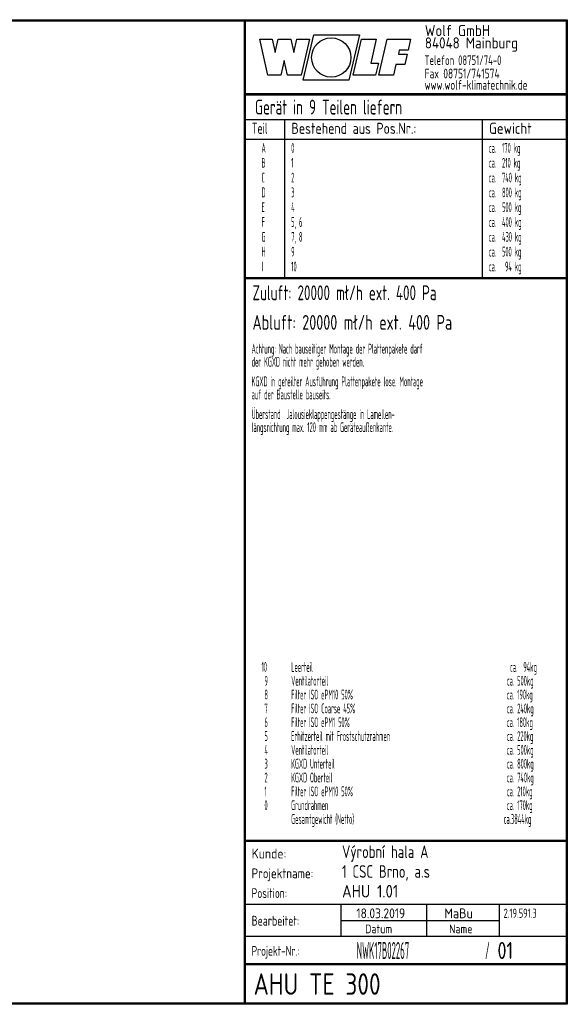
# Model space of a CAD drawing. Header units: millimetres. Extents: x -746391 to 410178, y -169697 to 100555.
# Tile 28 of 179: x 19888 to 26743, y -56591 to -44254. Entities that reach past the tile are written whole.
import ezdxf

# ---------------------------------------------------------------- set-up
doc = ezdxf.new("R2010")
doc.units = ezdxf.units.MM
doc.layers.add('1', color=7, linetype='Continuous')
doc.styles.get("Standard").update_dxf_attribs({"font": 'isocpeur.ttf', "width": 0.75})

# ---------------------------------------------------------------- blocks, each defined once
blk = doc.blocks.new('NWK17B0226701181756LOGO01')
at = {"layer": '1'}
for p, q in [((14701.3, 11689), (14599.4, 12140.9)), ((14599.4, 12140.9), (14754.4, 12140.9)), ((14754.4, 12140.9), (14792.2, 11973.4)), ((14792.2, 11973.4), (14829.8, 12140.9)), ((14829.8, 12140.9), (14987, 12140.9)), ((14987, 12140.9), (15024.9, 11973)), ((15024.9, 11973), (15062.5, 12140.9)), ((15062.5, 12140.9), (15219.8, 12140.9)), ((15219.8, 12140.9), (15115.6, 11689)), ((15143, 11627.5), (15274.6, 12198.3)), ((15274.6, 12198.3), (15846.2, 12198.3)), ((15846.2, 12198.3), (15714.6, 11627.5)), ((15769.7, 11689), (15873.9, 12140.9)), ((15873.9, 12140.9), (16057, 12140.9)), ((16057, 12140.9), (15988.4, 11843.1)), ((16089.8, 11689), (16194, 12140.9)), ((16194, 12140.9), (16488.3, 12140.9)), ((16488.3, 12140.9), (16456.5, 12003.1)), ((16345.4, 12003.1), (16334.1, 11954.2)), ((16456.5, 12003.1), (16345.4, 12003.1)), ((14904.7, 11873.1), (14863.4, 11689)), ((14946.2, 11689), (14904.7, 11873.1)), ((15988.4, 11843.1), (16084.4, 11843.1)), ((16084.4, 11843.1), (16048.9, 11689)), ((16334.1, 11954.2), (16445.2, 11954.2)), ((16445.2, 11954.2), (16415.7, 11826.2)), ((16304.6, 11826.2), (16272.9, 11689)), ((16415.7, 11826.2), (16304.6, 11826.2)), ((14863.4, 11689), (14701.3, 11689)), ((15115.6, 11689), (14946.2, 11689)), ((15714.6, 11627.5), (15143, 11627.5)), ((16048.9, 11689), (15769.7, 11689)), ((16272.9, 11689), (16089.8, 11689)), ((18436.7, 11458), (14415.3, 11458)), ((14415.3, 11458), (14415.3, 11445.6)), ((14415.3, 11445.6), (18436.7, 11445.6)), ((18436.7, 11445.6), (18436.7, 11458))]:
    blk.add_line(p, q, dxfattribs=at)
blk.add_circle((15494.6, 11912.9), 246.3, dxfattribs=at)
for s, height, width, p in [('Wolf GmbH', 139.2, 0.85, (16665.7, 12180.3)), ('84048 Mainburg', 139.2, 0.85, (16665.7, 12025.6)), ('Telefon 08751/74-0', 120.64, 0.65, (16662.6, 11818.4)), ('Fax 08751/741574', 120.64, 0.71, (16662.6, 11651.3)), ('www.wolf-klimatechnik.de', 120.64, 0.69, (16662.6, 11509))]:
    blk.add_text(s, height=height, dxfattribs=dict(at, width=width)).set_placement(p)
blk = doc.blocks.new('NWK17B0226701181756KOPF01')
at = {"layer": '1'}
for s, height, width, p in [('Kunde:', 122.96, 0.87, (14497.6, 1876.54)), ('Výrobní hala A ', 157.76, 0.73, (15629.4, 1882.34)), ('Projektname:', 122.96, 0.8, (14497.6, 1629.07)), ('1 CSC Brno, a.s', 157.76, 0.73, (15629.4, 1634.87)), ('Position:', 122.96, 0.7, (14497.6, 1381.59)), ('AHU 1.01', 157.76, 0.85, (15629.4, 1387.39)), ('18.03.2019', 122.96, 0.85, (15809.2, 1127.93)), ('MaBu', 122.96, 0.89, (16910.5, 1127.93)), ('2.19.591.3', 116, 0.64, (17651.8, 1132.96)), ('Bearbeitet:', 122.96, 0.72, (14497.6, 1035.13)), ('Datum', 109.04, 0.83, (15918.3, 940.01)), ('Name', 109.04, 0.83, (16970, 940.01)), ('Projekt-Nr.:', 122.96, 0.68, (14497.6, 657.74)), ('NWK17B02267', 213.45, 0.37, (15812, 617.13)), ('/', 213.45, 0.37, (17420.5, 617.13)), ('01', 213.45, 0.77, (17575.2, 617.13)), ('AHU TE 300', 269.13, 0.79, (14522, 168.59))]:
    blk.add_text(s, height=height, dxfattribs=dict(at, width=width)).set_placement(p)
blk = doc.blocks.new('NWK17B0226701181756KOPF02')
at = {"layer": '1', "width": 0.39}
for s, p in [('10', (14621.4, 4215.15)), ('Leerteil', (14992.6, 4215.15)), ('ca.  94kg', (17733.3, 4215.15)), (' 9', (14621.4, 4041.92)), ('Ventilatorteil', (14992.6, 4041.92)), ('ca. 500kg', (17693.1, 4041.92)), (' 8', (14621.4, 3868.69)), ('Filter ISO ePM10 50%', (14992.6, 3868.69)), ('ca. 190kg', (17693.1, 3868.69)), ('Filter ISO Coarse 45%', (14992.6, 3695.46)), ('ca. 240kg', (17693.1, 3695.46)), (' 7', (14621.4, 3695.46)), (' 6', (14621.4, 3522.23)), ('Filter ISO ePM1 50%', (14992.6, 3522.23)), ('ca. 180kg', (17693.1, 3522.23)), (' 5', (14621.4, 3349)), ('Erhitzerteil mit Frostschutzrahmen', (14992.6, 3349)), ('ca. 220kg', (17693.1, 3349)), (' 4', (14621.4, 3175.77)), ('Ventilatorteil', (14992.6, 3175.77)), ('ca. 500kg', (17693.1, 3175.77)), (' 3', (14621.4, 3002.54)), ('KGXD Unterteil', (14992.6, 3002.54)), ('ca. 800kg', (17693.1, 3002.54)), ('KGXD Oberteil', (14992.6, 2829.31)), ('ca. 740kg', (17693.1, 2829.31)), (' 2', (14621.4, 2829.31)), (' 1', (14621.4, 2656.08)), ('Filter ISO ePM10 50%', (14992.6, 2656.08)), ('ca. 210kg', (17693.1, 2656.08)), (' 0', (14621.4, 2482.85)), ('Grundrahmen', (14992.6, 2482.85)), ('ca. 170kg', (17693.1, 2482.85)), ('Gesamtgewicht (Netto)', (14992.6, 2309.62)), ('ca.3844kg', (17652.9, 2309.62))]:
    blk.add_text(s, height=122.96, dxfattribs=at).set_placement(p)
blk = doc.blocks.new('NWK17B0226701181756TREI569')
at = {"layer": '1'}
for p, q in [((14415.3, 11458), (18436.7, 11458)), ((14415.3, 11445.6), (18436.7, 11445.6)), ((14415.3, 11445.6), (14415.3, 9156.49)), ((18436.7, 11445.6), (18436.7, 9156.49)), ((14415.3, 11136.3), (18436.7, 11136.3)), ((14910.2, 11136.3), (14910.2, 9156.49)), ((17385, 11136.3), (17385, 9156.49)), ((14415.3, 10888.8), (18436.7, 10888.8)), ((14415.3, 9156.49), (18436.7, 9156.49)), ((14415.3, 9144.11), (18436.7, 9144.11))]:
    blk.add_line(p, q, dxfattribs=at)
for s, height, width, p in [('Gerät in 9 Teilen liefern', 185.6, 0.64, (14539, 11198.1)), ('Teil', 139.2, 0.64, (14500.4, 10955.3)), ('Bestehend aus Pos.Nr.:', 139.2, 0.78, (14995.3, 10955.3)), ('Gewicht', 139.2, 0.83, (17470, 10955.3)), ('A', 122.96, 0.39, (14621.4, 10717.5)), ('0', 122.96, 0.39, (14992.6, 10717.5)), ('ca.  170 kg', 122.96, 0.39, (17467.3, 10717.5)), ('B', 122.96, 0.39, (14621.4, 10531.9)), ('1', 122.96, 0.39, (14992.6, 10531.9)), ('ca.  210 kg', 122.96, 0.39, (17467.3, 10531.9)), ('C', 122.96, 0.39, (14621.4, 10346.3)), ('2', 122.96, 0.39, (14992.6, 10346.3)), ('ca.  740 kg', 122.96, 0.39, (17467.3, 10346.3)), ('D', 122.96, 0.39, (14621.4, 10160.7)), ('3', 122.96, 0.39, (14992.6, 10160.7)), ('ca.  800 kg', 122.96, 0.39, (17467.3, 10160.7)), ('E', 122.96, 0.39, (14621.4, 9975.08)), ('4', 122.96, 0.39, (14992.6, 9975.08)), ('ca.  500 kg', 122.96, 0.39, (17467.3, 9975.08)), ('F', 122.96, 0.39, (14621.4, 9789.47)), ('5, 6', 122.96, 0.39, (14992.6, 9789.47)), ('ca.  400 kg', 122.96, 0.39, (17467.3, 9789.47)), ('G', 122.96, 0.39, (14621.4, 9603.87)), ('7, 8', 122.96, 0.39, (14992.6, 9603.87)), ('ca.  430 kg', 122.96, 0.39, (17467.3, 9603.87)), ('H', 122.96, 0.39, (14621.4, 9418.27)), ('9', 122.96, 0.39, (14992.6, 9418.27)), ('ca.  500 kg', 122.96, 0.39, (17467.3, 9418.27)), ('I', 122.96, 0.39, (14621.4, 9232.66)), ('10', 122.96, 0.39, (14992.6, 9232.66)), ('ca.   94 kg', 122.96, 0.39, (17467.3, 9232.66))]:
    blk.add_text(s, height=height, dxfattribs=dict(at, width=width)).set_placement(p)
blk = doc.blocks.new('NWK17B0226701181756LEGE570')
at = {"layer": '1'}
for s, height, width, p in [('Zuluft: 20000 mł/h ext. 400 Pa', 185.6, 0.64, (14508.1, 8871.89)), ('Abluft: 20000 mł/h ext. 400 Pa', 185.6, 0.69, (14508.1, 8500.68)), ('Achtung: Nach bauseitiger Montage der Plattenpakete darf', 122.96, 0.39, (14497.6, 8202.56)), ('der KGXD nicht mehr gehoben werden.', 122.96, 0.39, (14497.6, 8038.61)), ('KGXD in geteilter Ausführung Plattenpakete lose. Montage', 122.96, 0.39, (14497.6, 7792.68)), ('auf der Baustelle bauseits.', 122.96, 0.39, (14497.6, 7628.73)), ('Überstand  Jalousieklappengestänge in Lamellen-', 122.96, 0.39, (14497.6, 7382.8)), ('längsrichtung max. 120 mm ab Geräteaußenkante.', 122.96, 0.39, (14497.6, 7218.85))]:
    blk.add_text(s, height=height, dxfattribs=dict(at, width=width)).set_placement(p)
blk = doc.blocks.new('NWK17B0226701181756KOPF03')
at = {"layer": '1'}
for p, q in [((0, 12386), (18449.1, 12386)), ((12.37, 12373.6), (18436.7, 12373.6)), ((14402.9, 12373.6), (14402.9, 61.87)), ((14415.3, 12373.6), (14415.3, 61.87)), ((18436.7, 12373.6), (18436.7, 61.87)), ((18449.1, 12386), (18449.1, 49.49)), ((18436.7, 2103.52), (14415.3, 2103.52)), ((18436.7, 2091.14), (14415.3, 2091.14)), ((18436.7, 1299.23), (14415.3, 1299.23)), ((15618.5, 897.09), (15618.5, 1299.23)), ((16691, 897.09), (16691, 1299.23)), ((17601.4, 897.09), (17601.4, 1299.23)), ((15618.5, 1098.16), (17601.4, 1098.16)), ((18436.7, 897.09), (14415.3, 897.09)), ((18436.7, 556.81), (14415.3, 556.81)), ((18436.7, 544.44), (14415.3, 544.44)), ((18449.1, 49.49), (0, 49.49)), ((18436.7, 61.87), (12.37, 61.87))]:
    blk.add_line(p, q, dxfattribs=at)

msp = doc.modelspace()

# ---------------------------------------------------------------- block references
at = {"layer": '1'}
for name in ['NWK17B0226701181756KOPF03', 'NWK17B0226701181756LOGO01', 'NWK17B0226701181756TREI569', 'NWK17B0226701181756LEGE570', 'NWK17B0226701181756KOPF02', 'NWK17B0226701181756KOPF01']:
    msp.add_blockref(name, (8293.9, -56640.1), dxfattribs=at)

doc.saveas('drawing.dxf')
